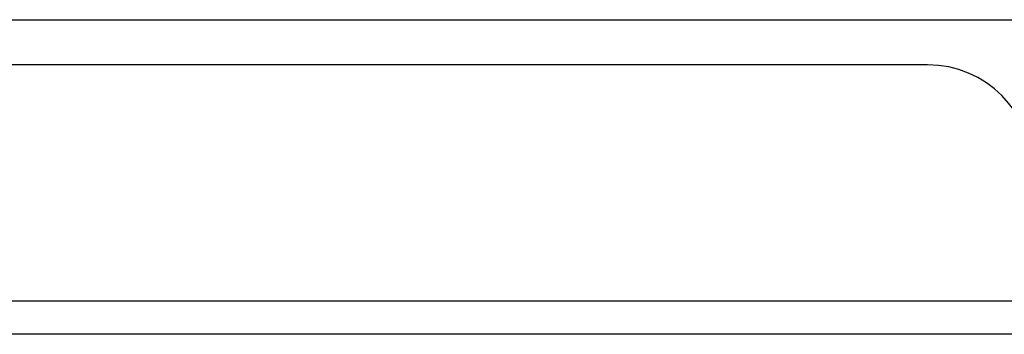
# Model space of a CAD drawing. Header units: inches. Extents: x 19 to 626, y 56 to 294.
# Tile 14 of 256: x 75.97 to 78.898, y 56.065 to 56.999. Entities that reach past the tile are written whole.
import ezdxf

# ---------------------------------------------------------------- set-up
doc = ezdxf.new("R2010")
doc.units = ezdxf.units.IN
doc.header["$MEASUREMENT"] = 0
doc.layers.add('Visible Edges(ANSI)', color=7, linetype='Continuous', lineweight=25)
doc.layers.add('Visible Tangent Edges(ANSI)', color=7, linetype='Continuous', lineweight=25)

msp = doc.modelspace()

# ---------------------------------------------------------------- linework, layer by layer
at = {"layer": 'Visible Edges(ANSI)'}
for p, q in [((62.2753, 56.999), (79.1496, 56.999)), ((78.6699, 56.865), (62.7549, 56.865)), ((84.4139, 56.065), (18.8089, 56.065))]:
    msp.add_line(p, q, dxfattribs=at)
msp.add_arc((78.6699, 56.553), 0.312, 0, 90, dxfattribs=at)
at = {"layer": 'Visible Tangent Edges(ANSI)'}
msp.add_line((18.8089, 56.164), (84.4139, 56.164), dxfattribs=at)

doc.saveas('drawing.dxf')
